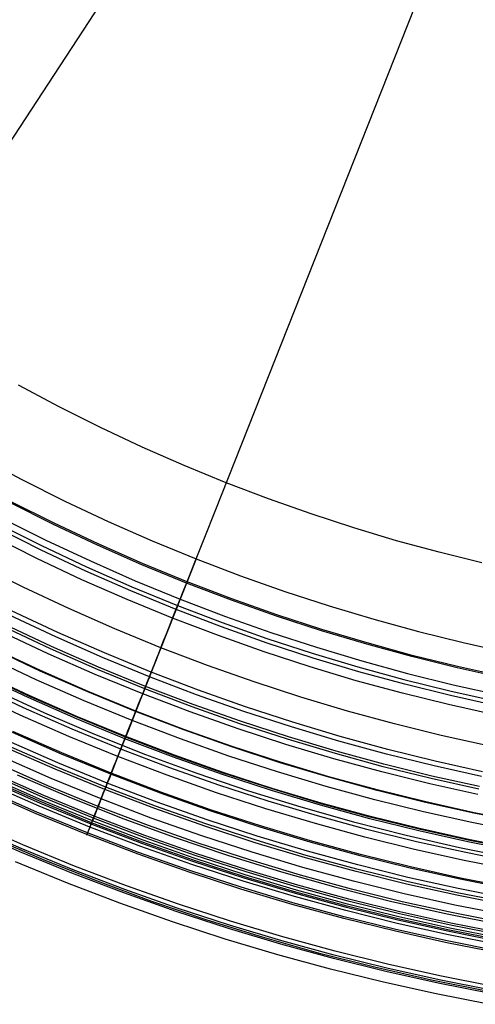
# Model space of a CAD drawing. Header units: millimetres. Extents: x -14 to 488, y -50 to 50.
# Tile 2 of 256: x 86 to 96, y -49 to -27. Entities that reach past the tile are written whole.
import ezdxf

# ---------------------------------------------------------------- set-up
doc = ezdxf.new("R2010")
doc.units = ezdxf.units.MM
doc.header["$MEASUREMENT"] = 0
doc.layers.add('Default', color=7, linetype='Continuous')

msp = doc.modelspace()

# ---------------------------------------------------------------- linework, layer by layer
at = {"layer": 'Default'}
for points in [[(96.608, -39.464), (95.662, -39.23), (94.717, -38.972), (93.772, -38.689), (92.828, -38.381), (91.887, -38.048), (90.949, -37.691), (90.016, -37.308), (89.088, -36.899), (88.167, -36.466), (87.252, -36.008), (86.346, -35.525)], [(96.608, -39.464), (95.662, -39.23), (94.717, -38.972), (93.772, -38.689), (92.828, -38.381), (91.887, -38.048), (90.949, -37.691), (90.016, -37.308), (89.088, -36.899), (88.167, -36.466), (87.252, -36.008), (86.346, -35.525)], [(85.474, -37.112), (86.42, -37.617), (87.375, -38.096), (88.338, -38.548), (89.308, -38.975), (90.283, -39.375), (91.262, -39.749), (92.245, -40.096), (93.231, -40.418), (94.218, -40.713), (95.206, -40.983), (96.194, -41.228), (97.18, -41.447)], [(97.062, -42.01), (96.062, -41.788), (95.061, -41.541), (94.06, -41.267), (93.059, -40.967), (92.06, -40.642), (91.063, -40.289), (90.07, -39.91), (89.082, -39.505), (88.1, -39.073), (87.124, -38.614), (86.156, -38.129)], [(97.068, -41.981), (96.069, -41.759), (95.069, -41.512), (94.068, -41.238), (93.068, -40.939), (92.069, -40.613), (91.074, -40.261), (90.082, -39.882), (89.094, -39.477), (88.112, -39.045), (87.137, -38.587), (86.17, -38.102)], [(85.879, -38.589), (86.86, -39.082), (87.853, -39.549), (88.858, -39.992), (89.873, -40.409), (90.858, -40.785), (91.851, -41.137), (92.852, -41.465), (93.861, -41.768), (94.878, -42.047), (95.9, -42.301), (96.929, -42.53)], [(85.979, -38.47), (86.956, -38.959), (87.941, -39.422), (88.932, -39.858), (89.929, -40.267), (90.931, -40.65), (91.936, -41.005), (92.944, -41.334), (93.954, -41.636), (94.964, -41.912), (95.974, -42.162), (96.983, -42.386)], [(96.932, -42.629), (95.918, -42.404), (94.902, -42.152), (93.886, -41.875), (92.87, -41.571), (91.856, -41.24), (90.845, -40.882), (89.838, -40.498), (88.835, -40.086), (87.838, -39.648), (86.848, -39.182), (85.866, -38.69)], [(96.89, -42.831), (95.871, -42.604), (94.85, -42.352), (93.829, -42.073), (92.809, -41.767), (91.79, -41.435), (90.774, -41.076), (89.762, -40.69), (88.754, -40.276), (87.753, -39.836), (86.758, -39.368), (85.771, -38.873)], [(96.746, -43.519), (95.71, -43.289), (94.673, -43.032), (93.636, -42.749), (92.599, -42.438), (91.564, -42.101), (90.532, -41.736), (89.503, -41.343), (88.48, -40.923), (87.462, -40.475), (86.451, -40), (85.448, -39.498)], [(96.626, -44.089), (95.577, -43.856), (94.526, -43.596), (93.475, -43.308), (92.425, -42.994), (91.377, -42.652), (90.331, -42.282), (89.289, -41.885), (88.252, -41.459), (87.221, -41.005), (86.197, -40.524)], [(96.604, -44.195), (95.552, -43.961), (94.499, -43.701), (93.445, -43.413), (92.393, -43.098), (91.342, -42.755), (90.293, -42.384), (89.249, -41.986), (88.209, -41.559), (87.176, -41.104), (86.149, -40.622)], [(96.521, -44.593), (95.459, -44.358), (94.397, -44.095), (93.334, -43.804), (92.271, -43.486), (91.211, -43.14), (90.153, -42.766), (89.099, -42.364), (88.05, -41.934), (87.007, -41.475), (85.971, -40.988)], [(96.545, -44.476), (95.487, -44.241), (94.427, -43.979), (93.367, -43.689), (92.307, -43.372), (91.249, -43.027), (90.194, -42.654), (89.143, -42.252), (88.097, -41.823), (87.057, -41.366), (86.024, -40.88)], [(96.557, -44.42), (95.5, -44.185), (94.441, -43.924), (93.382, -43.634), (92.324, -43.317), (91.268, -42.973), (90.214, -42.6), (89.164, -42.2), (88.119, -41.771), (87.08, -41.314), (86.049, -40.829)], [(97.503, -45.218), (96.434, -45.007), (95.363, -44.769), (94.29, -44.504), (93.217, -44.211), (92.145, -43.89), (91.075, -43.54), (90.007, -43.163), (88.943, -42.757), (87.885, -42.323), (86.832, -41.86), (85.787, -41.368)], [(97.505, -45.208), (96.436, -44.997), (95.365, -44.759), (94.293, -44.494), (93.22, -44.201), (92.148, -43.88), (91.078, -43.531), (90.011, -43.153), (88.947, -42.747), (87.889, -42.313), (86.836, -41.85), (85.791, -41.359)], [(97.464, -45.429), (96.39, -45.217), (95.314, -44.978), (94.236, -44.711), (93.158, -44.417), (92.081, -44.094), (91.006, -43.743), (89.933, -43.364), (88.865, -42.956), (87.801, -42.52), (86.743, -42.055), (85.693, -41.561)], [(97.385, -45.854), (96.301, -45.64), (95.215, -45.399), (94.127, -45.13), (93.039, -44.832), (91.952, -44.507), (90.867, -44.153), (89.784, -43.77), (88.705, -43.358), (87.632, -42.918), (86.564, -42.448), (85.504, -41.95)], [(97.392, -45.818), (96.309, -45.605), (95.223, -45.363), (94.136, -45.095), (93.049, -44.798), (91.963, -44.472), (90.878, -44.118), (89.797, -43.736), (88.719, -43.325), (87.646, -42.884), (86.579, -42.415), (85.52, -41.917)], [(97.394, -45.804), (96.312, -45.59), (95.226, -45.349), (94.14, -45.08), (93.053, -44.783), (91.967, -44.458), (90.883, -44.105), (89.802, -43.722), (88.724, -43.311), (87.652, -42.871), (86.585, -42.402), (85.526, -41.904)], [(97.34, -46.097), (96.251, -45.882), (95.158, -45.639), (94.065, -45.368), (92.971, -45.07), (91.878, -44.742), (90.787, -44.386), (89.699, -44.002), (88.615, -43.588), (87.535, -43.145), (86.462, -42.673), (85.396, -42.172)], [(85.834, -42.286), (86.928, -42.788), (88.035, -43.261), (89.16, -43.708), (90.296, -44.125), (91.442, -44.513), (92.598, -44.871), (93.763, -45.2), (94.936, -45.498), (96.117, -45.765), (97.304, -46.002)], [(97.308, -46.271), (96.214, -46.055), (95.118, -45.812), (94.02, -45.54), (92.923, -45.24), (91.825, -44.912), (90.73, -44.554), (89.638, -44.168), (88.549, -43.753), (87.466, -43.308), (86.389, -42.834), (85.319, -42.332)], [(97.308, -46.271), (96.214, -46.055), (95.118, -45.812), (94.02, -45.54), (92.923, -45.24), (91.825, -44.912), (90.73, -44.554), (89.638, -44.168), (88.549, -43.753), (87.466, -43.308), (86.389, -42.834), (85.319, -42.332)], [(97.231, -46.688), (96.127, -46.471), (95.021, -46.225), (93.913, -45.951), (92.806, -45.648), (91.699, -45.317), (90.594, -44.956), (89.491, -44.567), (88.393, -44.147), (87.3, -43.699), (86.213, -43.221)], [(97.236, -46.662), (96.133, -46.444), (95.027, -46.199), (93.92, -45.925), (92.813, -45.622), (91.707, -45.291), (90.602, -44.931), (89.501, -44.541), (88.403, -44.122), (87.31, -43.674), (86.224, -43.196)], [(97.165, -47.044), (96.053, -46.824), (94.938, -46.577), (93.822, -46.301), (92.706, -45.996), (91.591, -45.662), (90.477, -45.298), (89.367, -44.906), (88.26, -44.483), (87.159, -44.031), (86.063, -43.55)], [(97.175, -46.989), (96.064, -46.77), (94.951, -46.522), (93.837, -46.246), (92.722, -45.942), (91.608, -45.608), (90.495, -45.246), (89.386, -44.853), (88.281, -44.431), (87.18, -43.98), (86.087, -43.499)], [(97.193, -46.895), (96.084, -46.676), (94.973, -46.429), (93.861, -46.154), (92.748, -45.85), (91.636, -45.517), (90.526, -45.155), (89.419, -44.764), (88.316, -44.343), (87.218, -43.892), (86.126, -43.412)], [(97.124, -47.263), (96.007, -47.043), (94.887, -46.794), (93.766, -46.517), (92.645, -46.21), (91.524, -45.875), (90.405, -45.51), (89.29, -45.115), (88.178, -44.691), (87.071, -44.237), (85.971, -43.753)], [(97.092, -47.439), (95.97, -47.218), (94.846, -46.968), (93.721, -46.69), (92.596, -46.382), (91.471, -46.045), (90.348, -45.679), (89.228, -45.283), (88.112, -44.857), (87.001, -44.401), (85.897, -43.916)], [(97.021, -47.823), (95.89, -47.6), (94.757, -47.348), (93.623, -47.067), (92.488, -46.757), (91.354, -46.418), (90.222, -46.048), (89.093, -45.649), (87.968, -45.22), (86.849, -44.76), (85.735, -44.271)], [(97.029, -47.777), (95.9, -47.554), (94.768, -47.303), (93.635, -47.022), (92.501, -46.713), (91.368, -46.374), (90.237, -46.005), (89.109, -45.606), (87.985, -45.177), (86.867, -44.718), (85.755, -44.229)], [(97.041, -47.712), (95.913, -47.489), (94.783, -47.238), (93.651, -46.958), (92.519, -46.649), (91.388, -46.31), (90.259, -45.942), (89.132, -45.544), (88.01, -45.115), (86.893, -44.657), (85.782, -44.168)], [(97.05, -47.667), (95.923, -47.444), (94.794, -47.194), (93.663, -46.914), (92.532, -46.605), (91.402, -46.266), (90.273, -45.898), (89.148, -45.5), (88.027, -45.072), (86.911, -44.614), (85.801, -44.126)], [(86.321, -44.159), (87.463, -44.648), (88.624, -45.109), (89.796, -45.54), (90.979, -45.94), (92.172, -46.31), (93.375, -46.649), (94.586, -46.956), (95.804, -47.232), (97.029, -47.477)], [(86.321, -44.159), (87.463, -44.648), (88.624, -45.109), (89.796, -45.54), (90.979, -45.94), (92.172, -46.31), (93.375, -46.649), (94.586, -46.956), (95.804, -47.232), (97.029, -47.477)], [(97.002, -47.924), (95.869, -47.7), (94.734, -47.448), (93.597, -47.167), (92.46, -46.856), (91.324, -46.516), (90.189, -46.146), (89.058, -45.746), (87.931, -45.316), (86.808, -44.855), (85.693, -44.365)], [(97.015, -47.854), (95.884, -47.631), (94.75, -47.379), (93.615, -47.098), (92.48, -46.788), (91.345, -46.448), (90.212, -46.079), (89.082, -45.679), (87.957, -45.25), (86.836, -44.79), (85.722, -44.3)], [(96.969, -48.101), (95.832, -47.877), (94.693, -47.624), (93.552, -47.341), (92.41, -47.03), (91.27, -46.688), (90.131, -46.317), (88.996, -45.915), (87.864, -45.483), (86.738, -45.021), (85.618, -44.529)], [(96.977, -48.062), (95.84, -47.838), (94.702, -47.585), (93.562, -47.303), (92.421, -46.991), (91.282, -46.65), (90.144, -46.279), (89.009, -45.877), (87.879, -45.446), (86.754, -44.984), (85.635, -44.492)], [(96.803, -49.001), (95.644, -48.773), (94.483, -48.515), (93.321, -48.227), (92.159, -47.91), (90.997, -47.562), (89.837, -47.183), (88.68, -46.774), (87.527, -46.334), (86.38, -45.864), (85.239, -45.362)], [(96.817, -48.925), (95.66, -48.697), (94.501, -48.44), (93.341, -48.152), (92.18, -47.835), (91.02, -47.488), (89.862, -47.11), (88.707, -46.702), (87.556, -46.263), (86.41, -45.793), (85.271, -45.292)], [(96.833, -48.837), (95.678, -48.61), (94.521, -48.353), (93.363, -48.066), (92.204, -47.749), (91.046, -47.403), (89.89, -47.026), (88.737, -46.618), (87.589, -46.179), (86.445, -45.71), (85.308, -45.21)], [(85.714, -45.531), (86.892, -46.034), (88.089, -46.51), (89.297, -46.954), (90.517, -47.367), (91.747, -47.748), (92.987, -48.098), (94.235, -48.415), (95.491, -48.699), (96.754, -48.952)], [(96.758, -49.241), (95.594, -49.012), (94.428, -48.753), (93.26, -48.464), (92.091, -48.144), (90.924, -47.795), (89.758, -47.415), (88.596, -47.004), (87.437, -46.561), (86.284, -46.088)]]:
    msp.add_lwpolyline(points, dxfattribs=at)
at = {"layer": 'Default', "extrusion": (0.984624, -0.167472, 0.049675)}
msp.add_lwpolyline([(-23.016, 67.774), (-23.914, 68.037)], dxfattribs=at)
at = {"layer": 'Default', "extrusion": (0.929788, -0.368095, 0)}
msp.add_lwpolyline([(-4.586, 77.808), (-4.584, 77.812), (-4.583, 77.816), (-4.581, 77.821), (-4.58, 77.825), (-4.578, 77.829), (-4.576, 77.833), (-4.574, 77.838), (-4.572, 77.842), (-4.57, 77.846), (-4.568, 77.85), (-4.565, 77.854), (-4.563, 77.859), (-4.56, 77.863), (-4.557, 77.867), (-4.554, 77.871), (-4.552, 77.875), (-4.548, 77.879), (-4.545, 77.882), (-4.542, 77.886), (-4.538, 77.89), (-4.535, 77.893), (-4.531, 77.897), (-4.528, 77.901), (-4.524, 77.904), (-4.52, 77.907), (-4.516, 77.91), (-4.512, 77.913), (-4.507, 77.916), (-4.503, 77.919), (-4.499, 77.922), (-4.494, 77.925), (-4.49, 77.927), (-4.485, 77.93), (-4.481, 77.932), (-4.476, 77.934), (-4.471, 77.936), (-4.466, 77.938), (-4.462, 77.94), (-4.457, 77.942), (-4.452, 77.943), (-4.447, 77.945), (-4.442, 77.946), (-4.437, 77.947), (-4.432, 77.948), (-4.427, 77.949), (-4.422, 77.95), (-4.417, 77.951), (-4.412, 77.951), (-4.407, 77.952), (-4.402, 77.952), (-4.397, 77.952), (-4.393, 77.952), (-4.388, 77.952), (-4.383, 77.952), (-4.378, 77.951), (-4.373, 77.951), (-4.369, 77.95), (-4.364, 77.95), (-4.36, 77.949), (-4.355, 77.948), (-4.351, 77.947), (-4.346, 77.946), (-4.342, 77.945), (-4.338, 77.944)], dxfattribs=at)
at = {"layer": 'Default', "extrusion": (0.924512, -0.381154, 0)}
for points in [[(-6.44, 25.334), (-6.441, 25.301), (-6.442, 25.267), (-6.444, 25.234), (-6.446, 25.2), (-6.45, 25.165), (-6.454, 25.131), (-6.459, 25.096), (-6.465, 25.061), (-6.472, 25.027), (-6.48, 24.992), (-6.489, 24.957), (-6.498, 24.922), (-6.509, 24.887), (-6.52, 24.852), (-6.532, 24.817), (-6.546, 24.782), (-6.56, 24.748), (-6.575, 24.713), (-6.591, 24.679), (-6.608, 24.645), (-6.626, 24.612), (-6.645, 24.579), (-6.664, 24.546), (-6.685, 24.514), (-6.706, 24.482), (-6.729, 24.45), (-6.752, 24.419), (-6.776, 24.389), (-6.801, 24.359), (-6.826, 24.33), (-6.853, 24.301), (-6.88, 24.274), (-6.907, 24.247), (-6.936, 24.22), (-6.965, 24.195), (-6.995, 24.17), (-7.025, 24.146), (-7.056, 24.123), (-7.088, 24.1), (-7.12, 24.079), (-7.152, 24.058), (-7.185, 24.039), (-7.218, 24.02), (-7.251, 24.002), (-7.285, 23.985), (-7.319, 23.969), (-7.354, 23.954), (-7.388, 23.94), (-7.423, 23.926), (-7.458, 23.914), (-7.493, 23.903), (-7.528, 23.892), (-7.563, 23.883), (-7.598, 23.874), (-7.633, 23.866), (-7.667, 23.859), (-7.702, 23.853), (-7.737, 23.848), (-7.771, 23.844), (-7.806, 23.84), (-7.84, 23.838), (-7.873, 23.836), (-7.907, 23.835), (-7.94, 23.834), (-7.974, 23.835), (-8.007, 23.836), (-8.041, 23.838), (-8.075, 23.84), (-8.109, 23.844), (-8.144, 23.848), (-8.178, 23.853), (-8.213, 23.859), (-8.248, 23.866), (-8.283, 23.874), (-8.318, 23.883), (-8.353, 23.892), (-8.388, 23.903), (-8.423, 23.914), (-8.458, 23.926), (-8.492, 23.94), (-8.527, 23.954), (-8.561, 23.969), (-8.595, 23.985), (-8.629, 24.002), (-8.663, 24.02), (-8.696, 24.039), (-8.729, 24.058), (-8.761, 24.079), (-8.793, 24.1), (-8.824, 24.123), (-8.855, 24.146), (-8.886, 24.17), (-8.916, 24.195), (-8.945, 24.22), (-8.973, 24.247), (-9.001, 24.274), (-9.028, 24.301), (-9.054, 24.33), (-9.08, 24.359), (-9.105, 24.389), (-9.129, 24.419), (-9.152, 24.45), (-9.174, 24.482), (-9.196, 24.514), (-9.216, 24.546), (-9.236, 24.579), (-9.255, 24.612), (-9.273, 24.645), (-9.29, 24.679), (-9.306, 24.713), (-9.321, 24.748), (-9.335, 24.782), (-9.348, 24.817), (-9.361, 24.852), (-9.372, 24.887), (-9.382, 24.922), (-9.392, 24.957), (-9.401, 24.992), (-9.408, 25.027), (-9.415, 25.061), (-9.421, 25.096), (-9.426, 25.131), (-9.431, 25.165), (-9.434, 25.2), (-9.437, 25.234), (-9.439, 25.267), (-9.44, 25.301), (-9.44, 25.334)], [(-9.44, 25.334), (-9.44, 25.368), (-9.439, 25.401), (-9.437, 25.435), (-9.434, 25.469), (-9.431, 25.503), (-9.426, 25.538), (-9.421, 25.573), (-9.415, 25.607), (-9.408, 25.642), (-9.401, 25.677), (-9.392, 25.712), (-9.382, 25.747), (-9.372, 25.782), (-9.361, 25.817), (-9.348, 25.852), (-9.335, 25.886), (-9.321, 25.921), (-9.306, 25.955), (-9.29, 25.989), (-9.273, 26.023), (-9.255, 26.057), (-9.236, 26.09), (-9.216, 26.123), (-9.196, 26.155), (-9.174, 26.187), (-9.152, 26.219), (-9.129, 26.249), (-9.105, 26.28), (-9.08, 26.31), (-9.054, 26.339), (-9.028, 26.367), (-9.001, 26.395), (-8.973, 26.422), (-8.945, 26.448), (-8.916, 26.474), (-8.886, 26.499), (-8.855, 26.523), (-8.824, 26.546), (-8.793, 26.568), (-8.761, 26.59), (-8.729, 26.61), (-8.696, 26.63), (-8.663, 26.649), (-8.629, 26.667), (-8.595, 26.684), (-8.561, 26.7), (-8.527, 26.715), (-8.492, 26.729), (-8.458, 26.742), (-8.423, 26.755), (-8.388, 26.766), (-8.353, 26.776), (-8.318, 26.786), (-8.283, 26.795), (-8.248, 26.802), (-8.213, 26.809), (-8.178, 26.815), (-8.144, 26.82), (-8.109, 26.825), (-8.075, 26.828), (-8.041, 26.831), (-8.007, 26.833), (-7.974, 26.834), (-7.94, 26.834), (-7.907, 26.834), (-7.873, 26.833), (-7.84, 26.831), (-7.806, 26.828), (-7.771, 26.825), (-7.737, 26.82), (-7.702, 26.815), (-7.667, 26.809), (-7.633, 26.802), (-7.598, 26.795), (-7.563, 26.786), (-7.528, 26.776), (-7.493, 26.766), (-7.458, 26.755), (-7.423, 26.742), (-7.388, 26.729), (-7.354, 26.715), (-7.319, 26.7), (-7.285, 26.684), (-7.251, 26.667), (-7.218, 26.649), (-7.185, 26.63), (-7.152, 26.61), (-7.12, 26.59), (-7.088, 26.568), (-7.056, 26.546), (-7.025, 26.523), (-6.995, 26.499), (-6.965, 26.474), (-6.936, 26.448), (-6.907, 26.422), (-6.88, 26.395), (-6.853, 26.367), (-6.826, 26.339), (-6.801, 26.31), (-6.776, 26.28), (-6.752, 26.249), (-6.729, 26.219), (-6.706, 26.187), (-6.685, 26.155), (-6.664, 26.123), (-6.645, 26.09), (-6.626, 26.057), (-6.608, 26.023), (-6.591, 25.989), (-6.575, 25.955), (-6.56, 25.921), (-6.546, 25.886), (-6.532, 25.852), (-6.52, 25.817), (-6.509, 25.782), (-6.498, 25.747), (-6.489, 25.712), (-6.48, 25.677), (-6.472, 25.642), (-6.465, 25.607), (-6.459, 25.573), (-6.454, 25.538), (-6.45, 25.503), (-6.446, 25.469), (-6.444, 25.435), (-6.442, 25.401), (-6.441, 25.368), (-6.44, 25.334)]]:
    msp.add_lwpolyline(points, dxfattribs=at)
at = {"layer": 'Default', "extrusion": (0.95893, -0.283644, 0)}
for points in [[(-16.764, 25.334), (-16.764, 25.301), (-16.765, 25.267), (-16.767, 25.234), (-16.77, 25.2), (-16.773, 25.165), (-16.778, 25.131), (-16.783, 25.096), (-16.789, 25.061), (-16.796, 25.027), (-16.803, 24.992), (-16.812, 24.957), (-16.822, 24.922), (-16.832, 24.887), (-16.843, 24.852), (-16.856, 24.817), (-16.869, 24.782), (-16.883, 24.748), (-16.898, 24.713), (-16.914, 24.679), (-16.931, 24.645), (-16.949, 24.612), (-16.968, 24.579), (-16.988, 24.546), (-17.008, 24.514), (-17.03, 24.482), (-17.052, 24.45), (-17.075, 24.419), (-17.099, 24.389), (-17.124, 24.359), (-17.15, 24.33), (-17.176, 24.301), (-17.203, 24.274), (-17.231, 24.247), (-17.259, 24.22), (-17.288, 24.195), (-17.318, 24.17), (-17.349, 24.146), (-17.38, 24.123), (-17.411, 24.1), (-17.443, 24.079), (-17.475, 24.058), (-17.508, 24.039), (-17.541, 24.02), (-17.575, 24.002), (-17.609, 23.985), (-17.643, 23.969), (-17.677, 23.954), (-17.712, 23.94), (-17.746, 23.926), (-17.781, 23.914), (-17.816, 23.903), (-17.851, 23.892), (-17.886, 23.883), (-17.921, 23.874), (-17.956, 23.866), (-17.991, 23.859), (-18.026, 23.853), (-18.06, 23.848), (-18.095, 23.844), (-18.129, 23.84), (-18.163, 23.838), (-18.197, 23.836), (-18.23, 23.835), (-18.264, 23.834), (-18.297, 23.835), (-18.331, 23.836), (-18.364, 23.838), (-18.398, 23.84), (-18.433, 23.844), (-18.467, 23.848), (-18.502, 23.853), (-18.537, 23.859), (-18.572, 23.866), (-18.606, 23.874), (-18.641, 23.883), (-18.676, 23.892), (-18.711, 23.903), (-18.746, 23.914), (-18.781, 23.926), (-18.816, 23.94), (-18.85, 23.954), (-18.885, 23.969), (-18.919, 23.985), (-18.953, 24.002), (-18.986, 24.02), (-19.019, 24.039), (-19.052, 24.058), (-19.085, 24.079), (-19.116, 24.1), (-19.148, 24.123), (-19.179, 24.146), (-19.209, 24.17), (-19.239, 24.195), (-19.268, 24.22), (-19.297, 24.247), (-19.324, 24.274), (-19.351, 24.301), (-19.378, 24.33), (-19.403, 24.359), (-19.428, 24.389), (-19.452, 24.419), (-19.475, 24.45), (-19.498, 24.482), (-19.519, 24.514), (-19.54, 24.546), (-19.559, 24.579), (-19.578, 24.612), (-19.596, 24.645), (-19.613, 24.679), (-19.629, 24.713), (-19.644, 24.748), (-19.658, 24.782), (-19.672, 24.817), (-19.684, 24.852), (-19.695, 24.887), (-19.706, 24.922), (-19.715, 24.957), (-19.724, 24.992), (-19.732, 25.027), (-19.739, 25.061), (-19.745, 25.096), (-19.75, 25.131), (-19.754, 25.165), (-19.758, 25.2), (-19.76, 25.234), (-19.762, 25.267), (-19.763, 25.301), (-19.764, 25.334)], [(-19.764, 25.334), (-19.763, 25.368), (-19.762, 25.401), (-19.76, 25.435), (-19.758, 25.469), (-19.754, 25.503), (-19.75, 25.538), (-19.745, 25.573), (-19.739, 25.607), (-19.732, 25.642), (-19.724, 25.677), (-19.715, 25.712), (-19.706, 25.747), (-19.695, 25.782), (-19.684, 25.817), (-19.672, 25.852), (-19.658, 25.886), (-19.644, 25.921), (-19.629, 25.955), (-19.613, 25.989), (-19.596, 26.023), (-19.578, 26.057), (-19.559, 26.09), (-19.54, 26.123), (-19.519, 26.155), (-19.498, 26.187), (-19.475, 26.219), (-19.452, 26.249), (-19.428, 26.28), (-19.403, 26.31), (-19.378, 26.339), (-19.351, 26.367), (-19.324, 26.395), (-19.297, 26.422), (-19.268, 26.448), (-19.239, 26.474), (-19.209, 26.499), (-19.179, 26.523), (-19.148, 26.546), (-19.116, 26.568), (-19.085, 26.59), (-19.052, 26.61), (-19.019, 26.63), (-18.986, 26.649), (-18.953, 26.667), (-18.919, 26.684), (-18.885, 26.7), (-18.85, 26.715), (-18.816, 26.729), (-18.781, 26.742), (-18.746, 26.755), (-18.711, 26.766), (-18.676, 26.776), (-18.641, 26.786), (-18.606, 26.795), (-18.572, 26.802), (-18.537, 26.809), (-18.502, 26.815), (-18.467, 26.82), (-18.433, 26.825), (-18.398, 26.828), (-18.364, 26.831), (-18.331, 26.833), (-18.297, 26.834), (-18.264, 26.834), (-18.23, 26.834), (-18.197, 26.833), (-18.163, 26.831), (-18.129, 26.828), (-18.095, 26.825), (-18.06, 26.82), (-18.026, 26.815), (-17.991, 26.809), (-17.956, 26.802), (-17.921, 26.795), (-17.886, 26.786), (-17.851, 26.776), (-17.816, 26.766), (-17.781, 26.755), (-17.746, 26.742), (-17.712, 26.729), (-17.677, 26.715), (-17.643, 26.7), (-17.609, 26.684), (-17.575, 26.667), (-17.541, 26.649), (-17.508, 26.63), (-17.475, 26.61), (-17.443, 26.59), (-17.411, 26.568), (-17.38, 26.546), (-17.349, 26.523), (-17.318, 26.499), (-17.288, 26.474), (-17.259, 26.448), (-17.231, 26.422), (-17.203, 26.395), (-17.176, 26.367), (-17.15, 26.339), (-17.124, 26.31), (-17.099, 26.28), (-17.075, 26.249), (-17.052, 26.219), (-17.03, 26.187), (-17.008, 26.155), (-16.988, 26.123), (-16.968, 26.09), (-16.949, 26.057), (-16.931, 26.023), (-16.914, 25.989), (-16.898, 25.955), (-16.883, 25.921), (-16.869, 25.886), (-16.856, 25.852), (-16.843, 25.817), (-16.832, 25.782), (-16.822, 25.747), (-16.812, 25.712), (-16.803, 25.677), (-16.796, 25.642), (-16.789, 25.607), (-16.783, 25.573), (-16.778, 25.538), (-16.773, 25.503), (-16.77, 25.469), (-16.767, 25.435), (-16.765, 25.401), (-16.764, 25.368), (-16.764, 25.334)]]:
    msp.add_lwpolyline(points, dxfattribs=at)
at = {"layer": 'Default'}
for points in [[(83.319, -34.494, 1.207), (105.871, 0, 1.2)], [(90.283, -39.375, 77.664), (89.48, -41.403, 69.832), (88.947, -42.747, 63.954), (88.759, -43.223, 61.594), (88.61, -43.598, 59.535), (88.393, -44.147, 56.064), (88.232, -44.553, 53.106), (88.112, -44.857, 50.456), (88.026, -45.074, 47.938), (87.968, -45.22, 45.377), (87.935, -45.304, 42.659), (87.931, -45.316, 39.922), (87.941, -45.29, 38.608), (87.96, -45.242, 37.365), (87.988, -45.17, 36.219), (88.006, -45.124, 35.691), (88.027, -45.072, 35.197), (88.05, -45.014, 34.74), (88.075, -44.951, 34.317), (88.102, -44.882, 33.926), (88.131, -44.808, 33.566), (88.162, -44.731, 33.235), (88.194, -44.651, 32.93), (88.226, -44.568, 32.65), (88.26, -44.483, 32.392), (88.294, -44.397, 32.154), (88.329, -44.309, 31.935), (88.364, -44.22, 31.731), (88.4, -44.13, 31.54), (88.436, -44.038, 31.36), (88.473, -43.944, 31.187), (88.549, -43.753, 30.857), (88.825, -43.056, 29.72), (88.865, -42.956, 29.544), (88.904, -42.857, 29.36), (88.942, -42.76, 29.168), (88.98, -42.665, 28.967), (89.016, -42.573, 28.758), (89.051, -42.485, 28.539), (89.068, -42.443, 28.426), (89.084, -42.402, 28.31), (89.1, -42.363, 28.191), (89.115, -42.324, 28.07), (89.129, -42.288, 27.946), (89.143, -42.252, 27.819), (89.157, -42.219, 27.689), (89.169, -42.187, 27.556), (89.181, -42.156, 27.419), (89.193, -42.127, 27.278), (89.203, -42.1, 27.134), (89.213, -42.076, 26.987), (89.222, -42.053, 26.837), (89.23, -42.033, 26.683), (89.237, -42.016, 26.527), (89.242, -42.002, 26.368), (89.247, -41.99, 26.205), (89.25, -41.982, 26.04), (89.252, -41.978, 25.872), (89.252, -41.976, 25.702), (89.251, -41.979, 25.528), (89.249, -41.986, 25.353), (89.245, -41.996, 25.175), (89.239, -42.011, 24.994), (89.231, -42.031, 24.811), (89.222, -42.055, 24.627), (89.21, -42.083, 24.44), (89.197, -42.117, 24.251), (89.182, -42.156, 24.061), (89.164, -42.2, 23.869), (89.145, -42.249, 23.676), (89.123, -42.304, 23.481), (89.099, -42.364, 23.285), (89.073, -42.431, 23.088), (89.044, -42.503, 22.891), (89.013, -42.581, 22.692), (88.979, -42.666, 22.493), (88.943, -42.757, 22.293), (88.906, -42.853, 22.095), (88.866, -42.952, 21.9), (88.785, -43.158, 21.518), (88.529, -43.805, 20.374), (88.444, -44.019, 19.976), (88.361, -44.229, 19.561), (88.32, -44.331, 19.345), (88.281, -44.431, 19.123), (88.242, -44.529, 18.895), (88.204, -44.624, 18.659), (88.168, -44.716, 18.416), (88.133, -44.804, 18.163), (88.1, -44.889, 17.902), (88.068, -44.969, 17.63), (88.038, -45.045, 17.348), (88.01, -45.115, 17.055), (87.984, -45.18, 16.75), (87.961, -45.24, 16.433), (87.939, -45.293, 16.102), (87.921, -45.339, 15.757), (87.906, -45.378, 15.399), (87.893, -45.409, 15.025), (87.884, -45.432, 14.635), (87.879, -45.446, 14.229), (87.859, -45.495, 10.965), (87.864, -45.483, 10.041), (87.878, -45.449, 9.192), (87.888, -45.423, 8.793), (87.901, -45.389, 8.411), (87.918, -45.348, 8.043), (87.937, -45.3, 7.691), (87.959, -45.243, 7.352), (87.972, -45.211, 7.187), (87.985, -45.177, 7.026), (88, -45.14, 6.863), (88.016, -45.1, 6.703), (88.033, -45.058, 6.545), (88.05, -45.014, 6.388), (88.088, -44.919, 6.082), (88.128, -44.816, 5.784), (88.172, -44.706, 5.496), (88.218, -44.59, 5.218), (88.266, -44.468, 4.951), (88.316, -44.343, 4.695), (88.367, -44.214, 4.45), (88.419, -44.082, 4.219), (88.471, -43.95, 4), (88.524, -43.817, 3.795), (88.576, -43.686, 3.605), (88.627, -43.557, 3.43), (88.676, -43.432, 3.271), (88.701, -43.371, 3.197), (88.724, -43.311, 3.128), (88.773, -43.187, 2.989), (88.821, -43.066, 2.859), (88.868, -42.946, 2.735), (88.915, -42.829, 2.619), (88.961, -42.712, 2.51), (89.007, -42.596, 2.407), (89.053, -42.48, 2.31), (89.099, -42.364, 2.219), (89.145, -42.247, 2.134), (89.192, -42.129, 2.053), (89.216, -42.069, 2.015), (89.24, -42.008, 1.978), (89.264, -41.947, 1.941), (89.314, -41.821, 1.872), (89.339, -41.757, 1.838), (89.365, -41.692, 1.806), (89.392, -41.625, 1.774), (89.446, -41.487, 1.714), (89.503, -41.343, 1.657), (89.563, -41.192, 1.603), (89.626, -41.033, 1.552), (89.692, -40.866, 1.504), (89.762, -40.69, 1.46), (89.836, -40.504, 1.419), (89.913, -40.307, 1.381), (89.995, -40.1, 1.347), (90.082, -39.882, 1.316), (90.172, -39.653, 1.289), (90.268, -39.411, 1.265), (90.474, -38.891, 1.229), (90.701, -38.318, 1.207), (105.871, 0, 1.2)]]:
    msp.add_polyline3d(points, dxfattribs=at)

doc.saveas('drawing.dxf')
